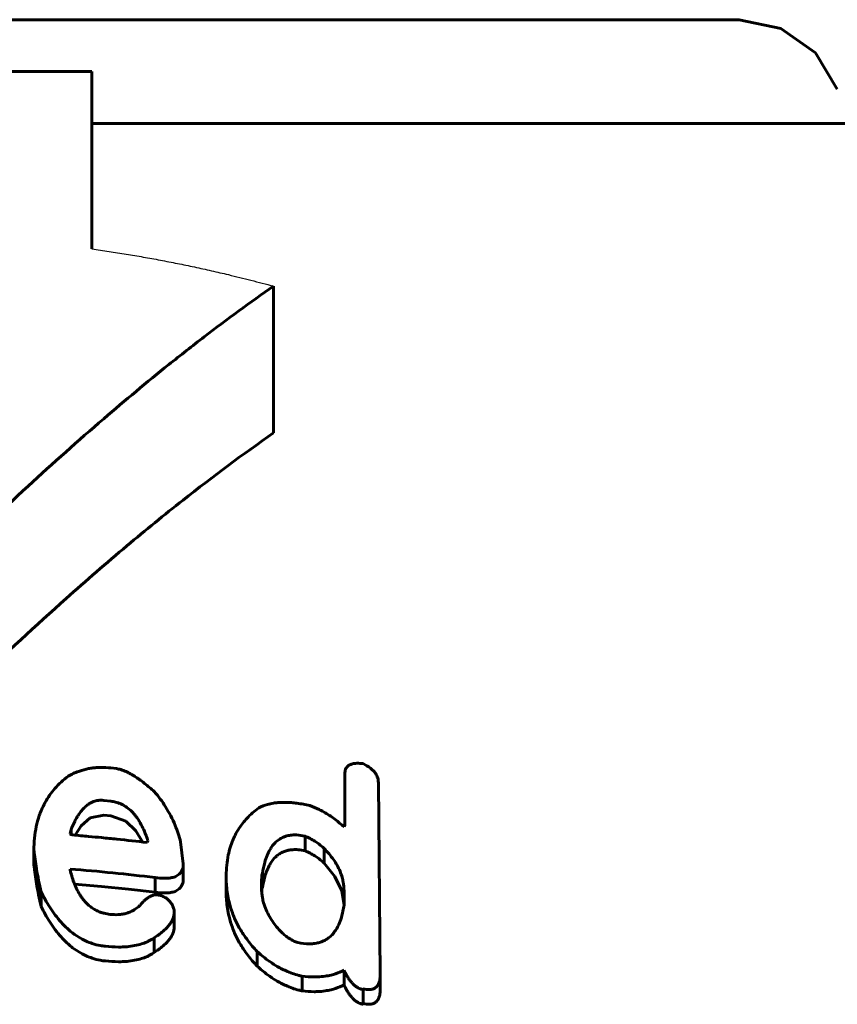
# Model space of a CAD drawing. Header units: millimetres. Extents: x -104 to 267, y -66 to 65.
# Tile 7 of 16: x 1 to 9, y 55 to 64. Entities that reach past the tile are written whole.
import ezdxf

# ---------------------------------------------------------------- set-up
doc = ezdxf.new("R2010")
doc.units = ezdxf.units.MM
doc.linetypes.add('K5LT-1', pattern=[0])
doc.linetypes.add('K5LT_BASIC', pattern=[0])
doc.layers.add('Системный слой (1)', color=7, linetype='Continuous', true_color=0x6c6c6c)

# ---------------------------------------------------------------- blocks, each defined once
blk = doc.blocks.new('U3')
at = {"layer": 'Системный слой (1)', "color": 150, "linetype": 'K5LT_BASIC', "lineweight": 60, "true_color": 0x0080ff}
for p, q in [((4.0914, 56.097), (3.9869, 56.225)), ((4.1565, 55.96), (4.0914, 56.097)), ((4.1787, 55.8212), (4.1565, 55.96))]:
    blk.add_line(p, q, dxfattribs=at)
blk = doc.blocks.new('U4')
at = {"layer": 'Системный слой (1)', "color": 150, "linetype": 'K5LT_BASIC', "lineweight": 60, "true_color": 0x0080ff}
for p, q in [((1.733, 56.6612), (1.6475, 56.5846)), ((1.8637, 56.6886), (1.733, 56.6612)), ((1.6475, 56.5846), (1.5896, 56.4947))]:
    blk.add_line(p, q, dxfattribs=at)
blk = doc.blocks.new('U8')
at = {"layer": 'Системный слой (1)', "color": 150, "linetype": 'K5LT_BASIC', "lineweight": 60, "true_color": 0x0080ff}
for p, q in [((7.9844, 64.35), (8.385, 64.2666)), ((8.385, 64.2666), (8.7189, 64.03)), ((8.7189, 64.03), (8.9301, 63.6796))]:
    blk.add_line(p, q, dxfattribs=at)
blk = doc.blocks.new('U10')
at = {"layer": 'Системный слой (1)', "color": 150, "linetype": 'K5LT_BASIC', "lineweight": 60, "true_color": 0x0080ff}
for p, q in [((3.387, 55.962), (3.3861, 55.9496)), ((3.3884, 55.9744), (3.387, 55.962)), ((3.3933, 55.9855), (3.3884, 55.9744))]:
    blk.add_line(p, q, dxfattribs=at)
blk = doc.blocks.new('U13')
at = {"layer": 'Системный слой (1)', "color": 150, "linetype": 'K5LT_BASIC', "lineweight": 60, "true_color": 0x0080ff}
for p, q in [((2.0759, 56.6287), (1.9331, 56.6807)), ((2.1736, 56.5353), (2.0759, 56.6287)), ((2.2381, 56.4293), (2.1736, 56.5353))]:
    blk.add_line(p, q, dxfattribs=at)
blk = doc.blocks.new('U23')
at = {"layer": 'Системный слой (1)', "color": 150, "linetype": 'K5LT_BASIC', "lineweight": 60, "true_color": 0x0080ff}
for p, q in [((1.8429, 56.0008), (1.5834, 56.0233)), ((2.1017, 55.9746), (1.8429, 56.0008)), ((2.3598, 55.9446), (2.1017, 55.9746))]:
    blk.add_line(p, q, dxfattribs=at)

msp = doc.modelspace()

# ---------------------------------------------------------------- linework, layer by layer
at = {"layer": 'Системный слой (1)', "color": 150, "linetype": 'K5LT_BASIC', "lineweight": 60, "true_color": 0x0080ff}
for p, q in [((0.5, 64.35), (7.9844, 64.35)), ((-1.75, 63.85), (1.75, 63.85)), ((1.75, 63.85), (1.75, 62.1423)), ((1.75, 63.35), (9.8457, 63.35)), ((3.5, 60.3692), (3.5, 61.7835)), ((1.9331, 57.1424), (1.986, 57.136)), ((4.187, 56.5897), (4.187, 57.0874)), ((4.5095, 57.0022), (4.5277, 55.1531)), ((1.8637, 56.83), (1.9331, 56.8221)), ((1.8637, 56.6886), (1.9331, 56.6807)), ((1.5412, 56.5073), (1.5495, 56.5494)), ((1.5495, 56.5028), (1.5495, 56.5494)), ((4.1788, 56.5741), (4.187, 56.5897)), ((2.2903, 56.4394), (2.282, 56.4242)), ((3.8034, 56.3442), (3.8034, 56.4856)), ((1.1923, 56.2109), (1.1923, 56.3523)), ((2.6045, 56.4304), (2.631, 56.2188)), ((3.9869, 56.225), (3.9869, 56.3665)), ((1.5412, 56.1681), (1.5412, 56.1598)), ((2.631, 56.0773), (2.631, 56.2188)), ((2.3598, 55.9446), (2.3598, 56.086)), ((3.0444, 56.081), (3.0444, 56.107)), ((3.0444, 55.9396), (3.0444, 56.081)), ((3.3933, 55.9855), (3.3933, 56.1269)), ((3.385, 55.9841), (3.385, 56.0344)), ((3.385, 55.9841), (3.385, 55.9841)), ((1.2617, 55.8068), (1.2617, 55.9482)), ((2.3697, 55.9192), (2.4127, 55.9133)), ((4.1788, 55.9565), (4.1788, 55.8215)), ((2.5433, 55.7656), (2.5433, 55.7493)), ((2.5433, 55.6078), (2.5433, 55.7493)), ((2.3515, 55.3655), (2.3515, 55.5069)), ((3.342, 55.2337), (3.342, 55.3752)), ((3.7769, 54.9948), (3.7769, 55.1362)), ((4.1788, 55.0528), (4.1788, 55.1943)), ((4.5277, 55.0117), (4.5277, 55.1531)), ((4.3623, 54.8735), (4.3623, 55.0149))]:
    msp.add_line(p, q, dxfattribs=at)
at = {"layer": 'Системный слой (1)', "color": 7, "linetype": 'K5LT-1'}
msp.add_open_spline([(1.75, 62.1423), (1.8052, 62.1347), (1.9155, 62.1187), (2.0807, 62.0926), (2.2457, 62.0644), (2.4101, 62.0343), (2.5743, 62.0022), (2.7382, 61.9681), (2.9018, 61.9321), (3.0834, 61.89), (3.2829, 61.8409), (3.4277, 61.803), (3.5, 61.7835)], degree=3, knots=[0, 0, 0, 0, 0.374335, 0.748671, 1.123006, 1.497341, 1.871677, 2.246012, 2.620348, 2.994683, 3.497341, 4, 4, 4, 4], dxfattribs=at)
at = {"layer": 'Системный слой (1)', "color": 150, "linetype": 'K5LT_BASIC', "lineweight": 60, "true_color": 0x0080ff}
for points, knots in [([(3.5, 61.7835), (3.2752, 61.6276), (2.937, 61.3797), (2.3921, 60.9517), (1.8239, 60.478), (1.1042, 59.8351), (0.4862, 59.2466), (0.111, 58.8752), (0, 58.7642)], [0, 0, 0, 0, 1.647026, 2.505777, 4.100053, 5.986324, 8.104828, 9, 9, 9, 9]), ([(3.5, 60.3692), (3.2054, 60.165), (2.7311, 59.8114), (2.0681, 59.2703), (1.4009, 58.6913), (0.7051, 58.0455), (0.2096, 57.5596), (0, 57.35)], [0, 0, 0, 0, 1.919125, 3.134702, 4.474726, 6.498063, 8, 8, 8, 8]), ([(1.9331, 57.1424), (1.9013, 57.1461), (1.8537, 57.1488), (1.7923, 57.146), (1.7492, 57.1412), (1.7062, 57.1335), (1.664, 57.123), (1.5999, 57.1023), (1.5543, 57.0812), (1.523, 57.0639)], [0, 0, 0, 0, 2.151621, 3.186178, 4.168338, 5.1267, 6.232234, 7.246941, 10, 10, 10, 10]), ([(2.3515, 56.9158), (2.3214, 56.9422), (2.2737, 56.9822), (2.2096, 57.0301), (2.1696, 57.0572), (2.1367, 57.0774), (2.1088, 57.0931), (2.0732, 57.1108), (2.0331, 57.1267), (2.001, 57.1342), (1.986, 57.136)], [0, 0, 0, 0, 3.259666, 4.949536, 6.263647, 6.998352, 7.888723, 8.671519, 9.948281, 11, 11, 11, 11]), ([(4.3623, 57.1837), (4.3425, 57.1863), (4.3126, 57.1885), (4.2796, 57.1859), (4.2598, 57.1822), (4.2425, 57.1769), (4.2252, 57.1683), (4.2111, 57.1569), (4.2007, 57.1438), (4.1896, 57.1214), (4.187, 57.1018), (4.187, 57.0874)], [0, 0, 0, 0, 2.595655, 3.791725, 4.453216, 5.390776, 6.410508, 7.427524, 8.403077, 9.368739, 12, 12, 12, 12]), ([(4.5095, 57.0022), (4.5095, 57.0162), (4.5065, 57.039), (4.4947, 57.0688), (4.4803, 57.0929), (4.4605, 57.1167), (4.423, 57.15), (4.3877, 57.1711), (4.3623, 57.1837)], [0, 0, 0, 0, 1.869476, 2.974361, 3.886359, 5.09942, 6.318686, 9, 9, 9, 9]), ([(1.1923, 56.3523), (1.1923, 56.428), (1.2022, 56.5398), (1.2369, 56.6664), (1.2659, 56.7424), (1.2977, 56.8085), (1.3408, 56.8782), (1.41, 56.9672), (1.4743, 57.0272), (1.523, 57.0639)], [0, 0, 0, 0, 2.92167, 4.300563, 5.008664, 5.99317, 7.027723, 7.995791, 10, 10, 10, 10]), ([(2.6045, 56.4304), (2.5911, 56.4836), (2.5636, 56.5677), (2.5116, 56.68), (2.4487, 56.7903), (2.392, 56.8679), (2.3515, 56.9158)], [0, 0, 0, 0, 2.219108, 3.511816, 4.774255, 7, 7, 7, 7]), ([(1.8637, 56.83), (1.853, 56.8312), (1.8372, 56.8319), (1.8154, 56.8304), (1.7969, 56.8276), (1.7753, 56.8221), (1.7503, 56.8124), (1.7214, 56.7965), (1.6899, 56.7725), (1.6584, 56.7405), (1.6313, 56.7056), (1.6066, 56.6675), (1.5785, 56.6166), (1.5601, 56.5756), (1.5495, 56.5494)], [0, 0, 0, 0, 0.854306, 1.260859, 1.772041, 2.387222, 3.147066, 4.124447, 5.419628, 6.979775, 8.674884, 10.056022, 11.852107, 15, 15, 15, 15]), ([(2.2903, 56.4394), (2.279, 56.4745), (2.2572, 56.5331), (2.222, 56.6036), (2.1962, 56.6453), (2.1767, 56.6731), (2.158, 56.6967), (2.1297, 56.7278), (2.0961, 56.7573), (2.0595, 56.781), (2.0307, 56.7957), (2.0042, 56.8063), (1.9719, 56.816), (1.9481, 56.8204), (1.9331, 56.8221)], [0, 0, 0, 0, 3.423356, 5.649126, 6.961979, 7.653774, 8.519434, 9.463085, 11.056081, 11.987058, 12.686498, 13.369404, 13.977426, 15, 15, 15, 15]), ([(3.3586, 56.7578), (3.3155, 56.7267), (3.2453, 56.6648), (3.1735, 56.5731), (3.1322, 56.5013), (3.0931, 56.4164), (3.0547, 56.2892), (3.0444, 56.1735), (3.0444, 56.107)], [0, 0, 0, 0, 1.719122, 3.131208, 4.088696, 4.705319, 6.548996, 9, 9, 9, 9]), ([(3.848, 56.7799), (3.8077, 56.7892), (3.7496, 56.8001), (3.6796, 56.8078), (3.6178, 56.8117), (3.5588, 56.8109), (3.4935, 56.803), (3.4296, 56.7893), (3.3844, 56.7715), (3.3586, 56.7578)], [0, 0, 0, 0, 2.372194, 3.36715, 4.050811, 5.953834, 6.818026, 8.009322, 10, 10, 10, 10]), ([(4.1788, 56.5741), (4.1517, 56.5995), (4.1064, 56.6381), (4.0388, 56.6858), (3.987, 56.7171), (3.9243, 56.7498), (3.879, 56.7689), (3.848, 56.7799)], [0, 0, 0, 0, 2.42436, 3.785815, 5.124298, 6.090113, 8, 8, 8, 8]), ([(1.5412, 56.5073), (1.5441, 56.5056), (1.5488, 56.503), (1.5553, 56.5), (1.561, 56.4979), (1.5652, 56.4969), (1.5677, 56.4967)], [0, 0, 0, 0, 2.597647, 3.993322, 5.286611, 7, 7, 7, 7]), ([(1.5677, 56.4967), (1.6179, 56.4921), (1.7102, 56.4837), (1.8509, 56.4705), (2.0389, 56.4517), (2.1847, 56.4356), (2.282, 56.4242)], [0, 0, 0, 0, 1.476064, 2.709571, 4.133475, 7, 7, 7, 7]), ([(3.8034, 56.4856), (3.7766, 56.4916), (3.7334, 56.498), (3.6833, 56.497), (3.6517, 56.4929), (3.6241, 56.4869), (3.5919, 56.4757), (3.5562, 56.4569), (3.5211, 56.4294), (3.4907, 56.3957), (3.4615, 56.352), (3.4356, 56.298), (3.4101, 56.2207), (3.3986, 56.1624), (3.3933, 56.1269)], [0, 0, 0, 0, 1.546579, 2.416705, 2.881445, 3.432165, 4.140149, 5.040037, 6.137772, 7.318781, 8.45822, 10.219879, 12.079192, 15, 15, 15, 15]), ([(3.9869, 56.3665), (3.9715, 56.3818), (3.9429, 56.406), (3.8823, 56.4471), (3.8362, 56.471), (3.8034, 56.4856)], [0, 0, 0, 0, 1.906125, 3.182071, 6, 6, 6, 6]), ([(1.1923, 56.3523), (1.1978, 56.2918), (1.216, 56.1567), (1.2441, 56.0222), (1.2617, 55.9482)], [0, 0, 0, 0, 2.241787, 5, 5, 5, 5]), ([(3.3933, 55.9855), (3.3987, 56.0217), (3.4093, 56.0753), (3.4324, 56.1471), (3.4535, 56.1952), (3.4814, 56.242), (3.5092, 56.276), (3.5371, 56.3006), (3.56, 56.317), (3.5879, 56.3325), (3.6218, 56.3451), (3.6634, 56.354), (3.702, 56.3565), (3.7507, 56.3541), (3.7818, 56.3491), (3.8034, 56.3442)], [0, 0, 0, 0, 3.219499, 4.672744, 6.433061, 7.689558, 9.252481, 9.982229, 10.579949, 11.375278, 12.285247, 13.045381, 14.129521, 14.675466, 16, 16, 16, 16]), ([(3.9869, 56.225), (3.9715, 56.2404), (3.9429, 56.2646), (3.8823, 56.3057), (3.8362, 56.3296), (3.8034, 56.3442)], [0, 0, 0, 0, 1.906125, 3.182071, 6, 6, 6, 6]), ([(4.1788, 55.9565), (4.1788, 55.9852), (4.175, 56.0288), (4.1602, 56.0924), (4.1415, 56.1464), (4.1132, 56.2044), (4.0661, 56.2793), (4.0207, 56.3326), (3.9869, 56.3665)], [0, 0, 0, 0, 1.856287, 2.784888, 4.049792, 5.298592, 6.531579, 9, 9, 9, 9]), ([(1.1923, 56.2109), (1.1978, 56.1504), (1.216, 56.0153), (1.2441, 55.8808), (1.2617, 55.8068)], [0, 0, 0, 0, 2.241787, 5, 5, 5, 5]), ([(1.5412, 56.1598), (1.5505, 56.1205), (1.5679, 56.0597), (1.6008, 55.9807), (1.6255, 55.9343), (1.6485, 55.8987), (1.6693, 55.8706), (1.6964, 55.8398), (1.729, 55.8102), (1.7643, 55.785), (1.8005, 55.7654), (1.8352, 55.7513), (1.876, 55.7392), (1.9058, 55.734), (1.9248, 55.732)], [0, 0, 0, 0, 3.403541, 5.179835, 6.872861, 7.541135, 8.427272, 9.497211, 10.539403, 11.514178, 12.404481, 13.187205, 13.848386, 15, 15, 15, 15]), ([(2.3598, 56.086), (2.3889, 56.082), (2.4363, 56.0778), (2.4865, 56.0803), (2.5208, 56.0855), (2.5468, 56.0922), (2.5733, 56.1048), (2.5915, 56.1178), (2.6053, 56.1324), (2.6222, 56.1581), (2.6298, 56.1875), (2.631, 56.212), (2.631, 56.2188)], [0, 0, 0, 0, 2.86387, 4.447416, 4.875526, 6.304328, 7.186803, 8.071842, 8.917989, 9.669422, 12.068354, 13, 13, 13, 13]), ([(2.3598, 55.9446), (2.3889, 55.9406), (2.4363, 55.9363), (2.4865, 55.9389), (2.5208, 55.944), (2.5468, 55.9508), (2.5733, 55.9634), (2.5915, 55.9764), (2.6053, 55.991), (2.6222, 56.0167), (2.6298, 56.0461), (2.631, 56.0705), (2.631, 56.0773)], [0, 0, 0, 0, 2.86387, 4.447416, 4.875526, 6.304328, 7.186803, 8.071842, 8.917989, 9.669422, 12.068354, 13, 13, 13, 13]), ([(3.0444, 56.081), (3.0444, 56.0308), (3.0498, 55.9547), (3.0719, 55.8425), (3.1012, 55.7459), (3.1472, 55.6415), (3.1993, 55.5529), (3.263, 55.4637), (3.3099, 55.409), (3.342, 55.3752)], [0, 0, 0, 0, 2.083477, 3.133743, 4.613934, 6.070054, 7.502429, 8.41086, 10, 10, 10, 10]), ([(3.3933, 56.1269), (3.3926, 56.127), (3.3918, 56.1265), (3.391, 56.1254), (3.3906, 56.1244), (3.39, 56.1228), (3.3892, 56.1199), (3.3882, 56.1147), (3.3871, 56.1061), (3.386, 56.0905), (3.3852, 56.0661), (3.385, 56.0459), (3.385, 56.0344)], [0, 0, 0, 0, 0.21377, 0.322883, 0.493167, 0.662921, 1.02624, 1.734796, 2.890136, 4.642, 8.23547, 13, 13, 13, 13]), ([(3.385, 55.9841), (3.385, 55.9533), (3.3891, 55.9061), (3.4053, 55.8362), (3.4267, 55.7758), (3.4592, 55.7112), (3.5088, 55.6351), (3.5538, 55.5826), (3.5851, 55.5508)], [0, 0, 0, 0, 1.867182, 2.836592, 4.194864, 5.517319, 6.804437, 9, 9, 9, 9]), ([(1.2617, 55.9482), (1.2862, 55.8991), (1.3281, 55.8234), (1.3958, 55.725), (1.4438, 55.6662), (1.4862, 55.6213), (1.5215, 55.5875), (1.5734, 55.5442), (1.6315, 55.5052), (1.6963, 55.4724), (1.7578, 55.4483), (1.8207, 55.4322), (1.8638, 55.426), (1.8802, 55.4243)], [0, 0, 0, 0, 3.107942, 4.774874, 6.418836, 7.091037, 7.938846, 8.870171, 10.402766, 11.222159, 12.155566, 13.302241, 14, 14, 14, 14]), ([(2.3697, 55.9192), (2.3653, 55.9197), (2.3574, 55.9198), (2.3451, 55.9178), (2.3315, 55.9138), (2.3162, 55.907), (2.3006, 55.8982), (2.2863, 55.8888), (2.2682, 55.8756), (2.2556, 55.8653), (2.2473, 55.8581)], [0, 0, 0, 0, 0.887574, 1.60924, 2.631837, 3.999738, 5.45249, 6.893522, 8.194707, 11, 11, 11, 11]), ([(2.5433, 55.7656), (2.541, 55.7776), (2.5355, 55.7982), (2.5222, 55.8279), (2.505, 55.8539), (2.4818, 55.8771), (2.4515, 55.8979), (2.4274, 55.9084), (2.4127, 55.9133)], [0, 0, 0, 0, 1.845792, 3.147164, 4.654445, 6.068018, 7.289261, 9, 9, 9, 9]), ([(3.0444, 55.9396), (3.0444, 55.8894), (3.0498, 55.8132), (3.0719, 55.7011), (3.1012, 55.6045), (3.1472, 55.5001), (3.1993, 55.4115), (3.263, 55.3223), (3.3099, 55.2676), (3.342, 55.2337)], [0, 0, 0, 0, 2.083477, 3.133743, 4.613934, 6.070054, 7.502429, 8.41086, 10, 10, 10, 10]), ([(1.2617, 55.8068), (1.2862, 55.7577), (1.3281, 55.682), (1.3958, 55.5836), (1.4438, 55.5248), (1.4862, 55.4798), (1.5215, 55.4461), (1.5734, 55.4027), (1.6315, 55.3638), (1.6963, 55.3309), (1.7578, 55.3069), (1.8207, 55.2908), (1.8638, 55.2846), (1.8802, 55.2829)], [0, 0, 0, 0, 3.107942, 4.774874, 6.418836, 7.091037, 7.938846, 8.870171, 10.402766, 11.222159, 12.155566, 13.302241, 14, 14, 14, 14]), ([(2.2473, 55.8581), (2.2397, 55.8479), (2.2246, 55.8294), (2.1966, 55.802), (2.1638, 55.7772), (2.1256, 55.7567), (2.0866, 55.7425), (2.0463, 55.7333), (1.9924, 55.7275), (1.9508, 55.7291), (1.9248, 55.732)], [0, 0, 0, 0, 1.367712, 2.536686, 4.014001, 5.40562, 6.553756, 7.667699, 8.899966, 11, 11, 11, 11]), ([(3.7339, 55.4606), (3.7702, 55.4531), (3.8216, 55.4467), (3.8809, 55.4495), (3.9171, 55.4547), (3.947, 55.4624), (3.9754, 55.4731), (4.0019, 55.4862), (4.0334, 55.5068), (4.0667, 55.5372), (4.0967, 55.5755), (4.1248, 55.6242), (4.15, 55.6863), (4.1679, 55.7547), (4.176, 55.8019), (4.1788, 55.8215)], [0, 0, 0, 0, 2.117455, 2.908526, 3.485441, 4.331842, 4.84115, 5.470462, 6.343238, 7.51216, 8.853974, 10.156079, 12.048467, 14.353932, 16, 16, 16, 16]), ([(2.3515, 55.5069), (2.3805, 55.5259), (2.4214, 55.5555), (2.4679, 55.5981), (2.4991, 55.633), (2.5292, 55.6784), (2.5423, 55.7192), (2.5433, 55.7454), (2.5433, 55.7493)], [0, 0, 0, 0, 2.682851, 3.921929, 5.131734, 6.611353, 8.651625, 9, 9, 9, 9]), ([(2.3515, 55.3655), (2.3805, 55.3845), (2.4214, 55.4141), (2.4679, 55.4567), (2.4991, 55.4915), (2.5292, 55.5369), (2.5423, 55.5778), (2.5433, 55.604), (2.5433, 55.6078)], [0, 0, 0, 0, 2.682851, 3.921929, 5.131734, 6.611353, 8.651625, 9, 9, 9, 9]), ([(1.8802, 55.4243), (1.9225, 55.4199), (1.9728, 55.4168), (2.0425, 55.4176), (2.0944, 55.4203), (2.1614, 55.4294), (2.2244, 55.4451), (2.2717, 55.4627), (2.3132, 55.4825), (2.3372, 55.497), (2.3515, 55.5069)], [0, 0, 0, 0, 2.726595, 3.208284, 4.482022, 6.097077, 7.65377, 8.882834, 9.649751, 11, 11, 11, 11]), ([(3.5851, 55.5508), (3.5973, 55.5406), (3.6159, 55.5257), (3.6425, 55.5062), (3.6631, 55.4925), (3.6837, 55.4803), (3.7006, 55.4718), (3.7169, 55.4652), (3.7272, 55.462), (3.7339, 55.4606)], [0, 0, 0, 0, 2.865608, 4.214969, 5.770995, 7.123949, 8.27261, 8.904282, 10, 10, 10, 10]), ([(1.8802, 55.2829), (1.9225, 55.2785), (1.9728, 55.2754), (2.0425, 55.2762), (2.0944, 55.2789), (2.1614, 55.288), (2.2244, 55.3037), (2.2717, 55.3213), (2.3132, 55.341), (2.3372, 55.3555), (2.3515, 55.3655)], [0, 0, 0, 0, 2.726595, 3.208284, 4.482022, 6.097077, 7.65377, 8.882834, 9.649751, 11, 11, 11, 11]), ([(3.342, 55.3752), (3.3736, 55.3463), (3.4316, 55.2978), (3.5251, 55.2348), (3.6249, 55.1819), (3.7116, 55.151), (3.7661, 55.1384), (3.7769, 55.1362)], [0, 0, 0, 0, 2.209731, 3.806921, 5.490326, 7.505874, 8, 8, 8, 8]), ([(3.342, 55.2337), (3.3736, 55.2049), (3.4316, 55.1564), (3.5251, 55.0934), (3.6249, 55.0405), (3.7116, 55.0096), (3.7661, 54.997), (3.7769, 54.9948)], [0, 0, 0, 0, 2.209731, 3.806921, 5.490326, 7.505874, 8, 8, 8, 8]), ([(3.7769, 55.1362), (3.815, 55.1313), (3.8653, 55.1278), (3.9384, 55.1294), (3.9937, 55.1347), (4.0507, 55.1459), (4.1132, 55.164), (4.1536, 55.1812), (4.1788, 55.1943)], [0, 0, 0, 0, 2.342509, 3.083418, 4.571425, 5.878219, 6.912816, 9, 9, 9, 9]), ([(4.1788, 55.1943), (4.1861, 55.1787), (4.1989, 55.1534), (4.2194, 55.1191), (4.2372, 55.0937), (4.255, 55.0721), (4.2729, 55.0536), (4.2928, 55.037), (4.3142, 55.0233), (4.3344, 55.0142), (4.3471, 55.0105), (4.3524, 55.0092)], [0, 0, 0, 0, 2.623504, 4.288333, 5.892612, 7.079693, 8.203703, 9.364899, 10.449894, 11.360832, 12, 12, 12, 12]), ([(4.3623, 55.0149), (4.3829, 55.0101), (4.41, 55.0062), (4.4405, 55.0093), (4.4553, 55.0128), (4.4695, 55.0183), (4.4832, 55.0266), (4.4961, 55.0383), (4.5073, 55.0538), (4.5153, 55.0709), (4.5223, 55.0933), (4.5268, 55.1204), (4.5277, 55.1423), (4.5277, 55.1531)], [0, 0, 0, 0, 2.690268, 3.36811, 4.071255, 4.806007, 5.611826, 6.581871, 7.721134, 8.970446, 10.013315, 12.033691, 14, 14, 14, 14]), ([(3.7769, 54.9948), (3.815, 54.9899), (3.8653, 54.9863), (3.9384, 54.988), (3.9937, 54.9933), (4.0507, 55.0045), (4.1132, 55.0226), (4.1536, 55.0398), (4.1788, 55.0528)], [0, 0, 0, 0, 2.342509, 3.083418, 4.571425, 5.878219, 6.912816, 9, 9, 9, 9]), ([(4.1788, 55.0528), (4.1861, 55.0373), (4.1989, 55.012), (4.2194, 54.9777), (4.2372, 54.9523), (4.255, 54.9307), (4.2729, 54.9122), (4.2928, 54.8955), (4.3142, 54.8818), (4.3344, 54.8728), (4.3471, 54.869), (4.3524, 54.8678)], [0, 0, 0, 0, 2.623504, 4.288333, 5.892612, 7.079693, 8.203703, 9.364899, 10.449894, 11.360832, 12, 12, 12, 12]), ([(4.3524, 55.0092), (4.3538, 55.0089), (4.3563, 55.0085), (4.359, 55.009), (4.3609, 55.0101), (4.3621, 55.012), (4.3623, 55.0138), (4.3623, 55.0149)], [0, 0, 0, 0, 2.100308, 3.45303, 4.212824, 5.807369, 8, 8, 8, 8]), ([(4.3623, 54.8735), (4.3829, 54.8686), (4.41, 54.8648), (4.4405, 54.8679), (4.4553, 54.8713), (4.4695, 54.8769), (4.4832, 54.8852), (4.4961, 54.8969), (4.5073, 54.9124), (4.5153, 54.9295), (4.5223, 54.9519), (4.5268, 54.979), (4.5277, 55.0009), (4.5277, 55.0117)], [0, 0, 0, 0, 2.690268, 3.36811, 4.071255, 4.806007, 5.611826, 6.581871, 7.721134, 8.970446, 10.013315, 12.033691, 14, 14, 14, 14]), ([(4.3524, 54.8678), (4.3538, 54.8675), (4.3563, 54.8671), (4.359, 54.8676), (4.3609, 54.8686), (4.3621, 54.8706), (4.3623, 54.8724), (4.3623, 54.8735)], [0, 0, 0, 0, 2.100308, 3.45303, 4.212824, 5.807369, 8, 8, 8, 8])]:
    msp.add_open_spline(points, degree=3, knots=knots, dxfattribs=at)
msp.add_open_spline([(2.3598, 56.086), (2.0875, 56.1196), (1.8147, 56.147), (1.5412, 56.1681)], degree=3, dxfattribs=at)

# ---------------------------------------------------------------- block references
at = {"layer": 'Системный слой (1)'}
for name in ['U8', 'U4', 'U13', 'U3', 'U23', 'U10']:
    msp.add_blockref(name, (0, 0), dxfattribs=at)

doc.saveas('drawing.dxf')
